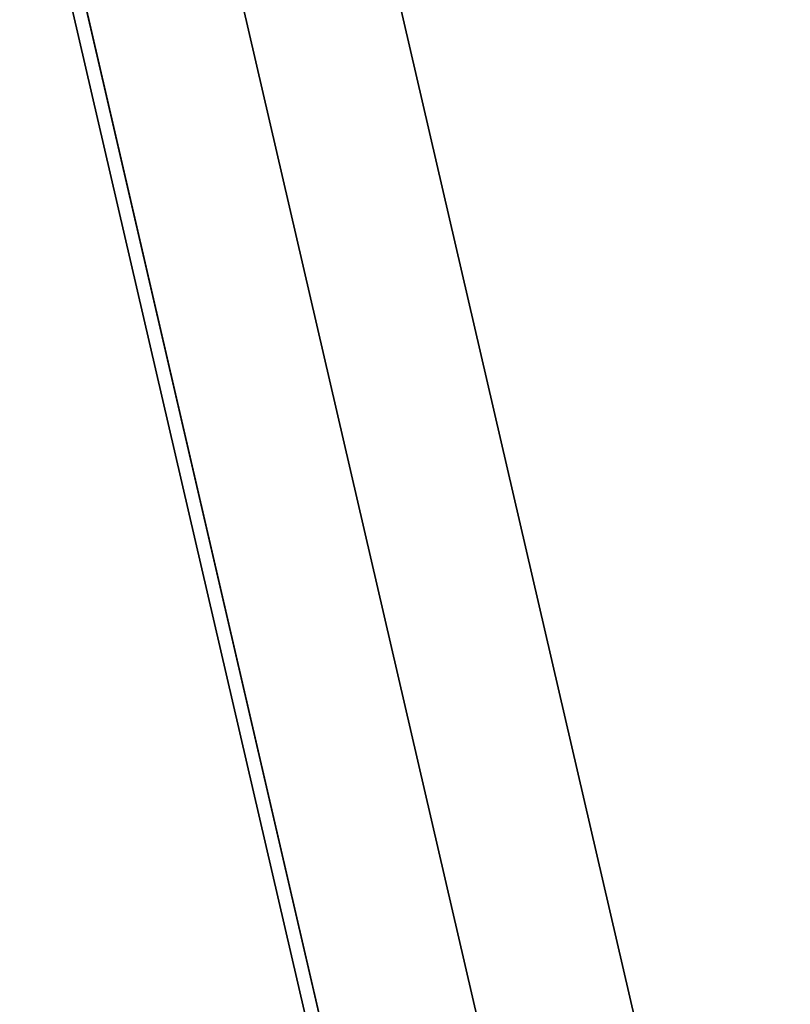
# Model space of a CAD drawing. Header units: millimetres. Extents: x 217.4 to 265.9, y 243.1 to 291.5.
# Tile 61 of 256: x 219.4 to 219.8, y 261.6 to 262.1. Entities that reach past the tile are written whole.
import ezdxf

# ---------------------------------------------------------------- set-up
doc = ezdxf.new("R2010")
doc.units = ezdxf.units.MM
doc.header["$MEASUREMENT"] = 0
doc.layers.add('TULIPA', color=7, linetype='Continuous', true_color=0x000000)

msp = doc.modelspace()

# ---------------------------------------------------------------- meshes
at = {"layer": 'TULIPA', "color": 43}
mesh = msp.add_polyface(dxfattribs=at)
corners = [(219.37695, 263.10706, 10.22541), (219.59137, 262.18155, 10.22541), (219.80577, 261.25607, 10.22541), (218.40335, 262.8815, 10.26031), (218.61775, 261.95599, 10.26031), (218.83217, 261.03052, 10.26031)]
mesh.append_faces([[corners[k] for k in face] for face in [(4, 1, 0, 3), (5, 2, 1, 4)]], dxfattribs={"color": 43})
mesh = msp.add_polyface(dxfattribs=at)
corners = [(219.22397, 263.07159, 5.72815), (219.43837, 262.14612, 5.72815), (219.65277, 261.22061, 5.72815), (219.30046, 263.08932, 7.97678), (219.51486, 262.16385, 7.97678), (219.72928, 261.23834, 7.97678), (219.37695, 263.10706, 10.22541), (219.59137, 262.18155, 10.22541), (219.80577, 261.25607, 10.22541)]
mesh.append_faces([[corners[k] for k in face] for face in [(4, 1, 0, 3), (5, 2, 1, 4), (7, 4, 3, 6), (8, 5, 4, 7)]], dxfattribs={"color": 43})
mesh = msp.add_polyface(dxfattribs=at)
corners = [(219.21716, 263.07004, 5.52827), (219.43156, 262.14453, 5.52827), (219.64598, 261.21906, 5.52827), (218.73006, 262.95718, 5.52827), (218.94447, 262.03171, 5.52827), (219.15887, 261.1062, 5.52827)]
mesh.append_faces([[corners[k] for k in face] for face in [(4, 1, 0, 3), (5, 2, 1, 4)]], dxfattribs={"color": 43})
mesh = msp.add_polyface(dxfattribs=at)
corners = [(218.73686, 262.95877, 5.72815), (219.16568, 261.10779, 5.72815), (219.22397, 263.07159, 5.72815), (219.65277, 261.22061, 5.72815)]
mesh.append_faces([[corners[k] for k in face] for face in [(3, 1, 0, 2)]], dxfattribs={"color": 43})
mesh = msp.add_polyface(dxfattribs=at)
corners = [(218.81598, 262.97708, -6.26454), (219.03038, 262.05161, -6.26454), (219.24478, 261.1261, -6.26454), (219.21716, 263.07004, 5.52827), (219.43156, 262.14453, 5.52827), (219.64598, 261.21906, 5.52827)]
mesh.append_faces([[corners[k] for k in face] for face in [(4, 1, 0, 3), (5, 2, 1, 4)]], dxfattribs={"color": 43})

doc.saveas('drawing.dxf')
